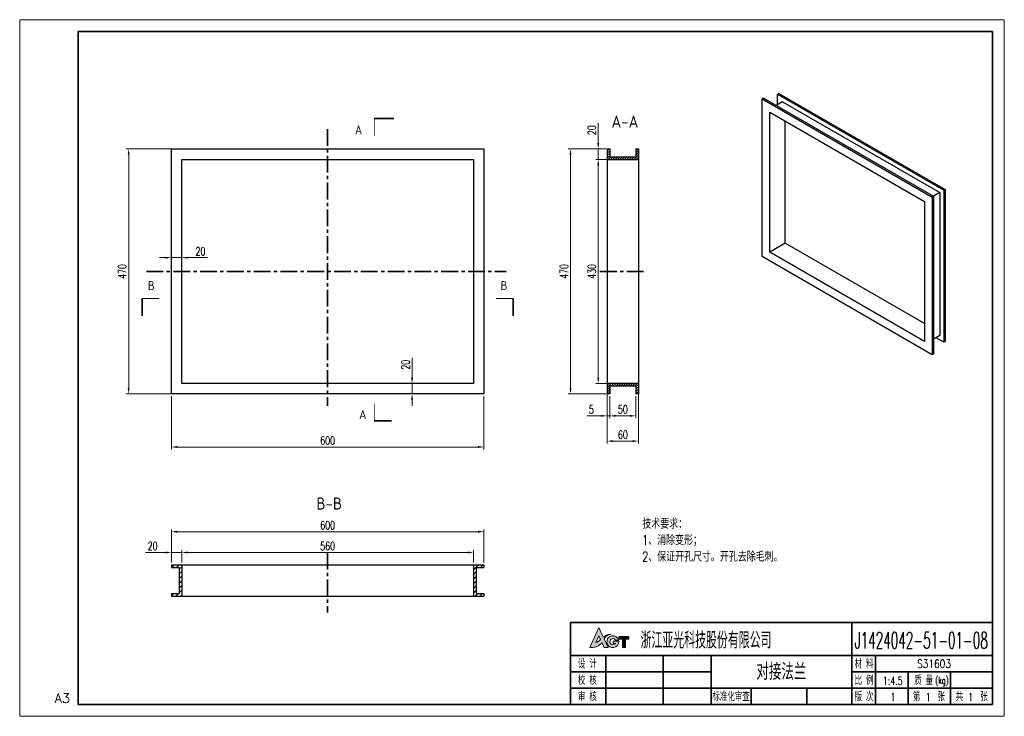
# Model space of a CAD drawing. Header units: millimetres. Extents: x 98 to 1988, y 146 to 1482.
import ezdxf
from ezdxf.enums import TextEntityAlignment as Align

# ---------------------------------------------------------------- set-up
doc = ezdxf.new("R2010")
doc.units = ezdxf.units.MM
doc.header["$LTSCALE"] = 1.35
doc.linetypes.add('CENTER', pattern=[50.8, 31.75, -6.35, 6.35, -6.35])
doc.linetypes.add('DASHED', pattern=[19.05, 12.7, -6.35])
doc.layers.add('10', color=7, linetype='Continuous')
for name, color, linetype, lineweight in [('3中心线层', 1, 'CENTER', 35), ('YGJ波浪线', 3, 'Continuous', 15), ('YGJ粗实线', 7, 'Continuous', 35), ('YGJ细实线', 3, 'Continuous', 15), ('YGJ细虚线', 2, 'DASHED', 15), ('文字层', 7, 'Continuous', 15)]:
    doc.layers.add(name, color=color, linetype=linetype, lineweight=lineweight)
doc.layers.add('YGJ不打印图层', color=250, linetype='Continuous', lineweight=35, plot=False)
doc.styles.add('HC_GBDIM', font='romans', dxfattribs={"width": 0.667, "bigfont": 'gbcbig'})
doc.styles.add('HC_TEXTSTYLE', font='isocp', dxfattribs={"width": 0.667, "bigfont": 'hzfs'})
doc.styles.add('标准', font='romans.shx', dxfattribs={"width": 0.7, "bigfont": 'hzdx.shx'})
doc.dimstyles.new('HC_GBDIM', dxfattribs={"dimtxt": 3.5, "dimasz": 2.5, "dimexe": 1, "dimexo": 1, "dimgap": 1, "dimtad": 1, "dimdec": 1, "dimzin": 0, "dimdsep": 46, "dimtxsty": '标准', "dimcen": 2.5, "dimclrd": 3, "dimclre": 3, "dimclrt": 2, "dimadec": 0, "dimazin": 0, "dimtfac": 0.714286, "dimtdec": 1, "dimtmove": 0, "dimatfit": 3, "dimfxl": 1, "dimtzin": 0, "dimlwd": -1, "dimlwe": -1, "dimarcsym": 0})

# ---------------------------------------------------------------- blocks, each defined once
blk = doc.blocks.new('*D364')
at = {"layer": 'YGJ细实线', "color": 3, "ltscale": 0.75}
for p, q in [((1223.7, 1234.2), (1150.6, 1234.2)), ((1155.1, 1223), (1155.1, 775.5)), ((1223.7, 764.2), (1150.6, 764.2))]:
    blk.add_line(p, q, dxfattribs=at)
at = {"layer": 'YGJ细实线', "color": 3}
for points in [[(1156.9, 1223), (1153.2, 1223), (1155.1, 1234.2)], [(1153.2, 775.5), (1156.9, 775.5), (1155.1, 764.2)]]:
    blk.add_solid(points, dxfattribs=at)
at = {"layer": 'YGJ细实线', "color": 2, "insert": (1142.7, 999.2), "char_height": 15.75, "attachment_point": 5, "rotation": 90, "style": '标准'}
blk.add_mtext('470', dxfattribs=at)
blk = doc.blocks.new('*D365')
at = {"layer": 'YGJ细实线', "color": 3, "ltscale": 0.75}
for p, q in [((1225.7, 759.7), (1225.7, 717.7)), ((1230.7, 759.7), (1230.7, 717.7)), ((1214.4, 722.2), (1186.8, 722.2)), ((1230.7, 722.2), (1225.7, 722.2)), ((1241.9, 722.2), (1253.2, 722.2))]:
    blk.add_line(p, q, dxfattribs=at)
at = {"layer": 'YGJ细实线', "color": 3}
for points in [[(1214.4, 720.3), (1214.4, 724), (1225.7, 722.2)], [(1241.9, 724), (1241.9, 720.3), (1230.7, 722.2)]]:
    blk.add_solid(points, dxfattribs=at)
at = {"layer": 'YGJ细实线', "color": 2, "insert": (1195, 734.5), "char_height": 15.8, "attachment_point": 5, "style": '标准'}
blk.add_mtext('5', dxfattribs=at)
blk = doc.blocks.new('*D366')
at = {"layer": 'YGJ细实线', "color": 3, "ltscale": 0.75}
for p, q in [((1280.7, 759.7), (1280.7, 717.7)), ((1230.7, 739.7), (1230.7, 717.7)), ((1241.9, 722.2), (1269.4, 722.2))]:
    blk.add_line(p, q, dxfattribs=at)
at = {"layer": 'YGJ细实线', "color": 3}
for points in [[(1241.9, 724), (1241.9, 720.3), (1230.7, 722.2)], [(1269.4, 720.3), (1269.4, 724), (1280.7, 722.2)]]:
    blk.add_solid(points, dxfattribs=at)
at = {"layer": 'YGJ细实线', "color": 2, "insert": (1255.7, 734.5), "char_height": 15.75, "attachment_point": 5, "style": '标准'}
blk.add_mtext('50', dxfattribs=at)
blk = doc.blocks.new('*D367')
at = {"layer": 'YGJ细实线', "color": 3, "ltscale": 0.75}
for p, q in [((388.9, 441), (388.9, 504.4)), ((400.2, 499.9), (977.7, 499.9)), ((988.9, 441), (988.9, 504.4))]:
    blk.add_line(p, q, dxfattribs=at)
at = {"layer": 'YGJ细实线', "color": 3}
for points in [[(400.2, 501.8), (400.2, 498), (388.9, 499.9)], [(977.7, 498), (977.7, 501.8), (988.9, 499.9)]]:
    blk.add_solid(points, dxfattribs=at)
at = {"layer": 'YGJ细实线', "color": 2, "insert": (688.9, 512.3), "char_height": 15.75, "attachment_point": 5, "style": '标准'}
blk.add_mtext('600', dxfattribs=at)
blk = doc.blocks.new('*D368')
at = {"layer": 'YGJ细实线', "color": 3, "ltscale": 0.75}
for p, q in [((392.5, 1234.2), (302.5, 1234.2)), ((307, 775.5), (307, 1223)), ((404.9, 764.2), (302.5, 764.2))]:
    blk.add_line(p, q, dxfattribs=at)
at = {"layer": 'YGJ细实线', "color": 3}
for points in [[(308.8, 1223), (305.1, 1223), (307, 1234.2)], [(305.1, 775.5), (308.8, 775.5), (307, 764.2)]]:
    blk.add_solid(points, dxfattribs=at)
at = {"layer": 'YGJ细实线', "color": 2, "insert": (294.6, 999.2), "char_height": 15.75, "attachment_point": 5, "rotation": 90, "style": '标准'}
blk.add_mtext('470', dxfattribs=at)
blk = doc.blocks.new('*D374')
at = {"layer": 'YGJ细实线', "color": 3, "ltscale": 0.75}
for p, q in [((388.9, 759.7), (388.9, 657.9)), ((988.9, 759.7), (988.9, 657.9)), ((400.2, 662.4), (977.7, 662.4))]:
    blk.add_line(p, q, dxfattribs=at)
at = {"layer": 'YGJ细实线', "color": 3}
for points in [[(400.2, 664.3), (400.2, 660.5), (388.9, 662.4)], [(977.7, 660.5), (977.7, 664.3), (988.9, 662.4)]]:
    blk.add_solid(points, dxfattribs=at)
at = {"layer": 'YGJ细实线', "color": 2, "insert": (688.9, 674.8), "char_height": 15.75, "attachment_point": 5, "style": '标准'}
blk.add_mtext('600{}{{\\H0.7x;}{}}', dxfattribs=at)
blk = doc.blocks.new('*D370')
at = {"layer": 'YGJ细实线', "color": 3, "ltscale": 0.75}
for p, q in [((377.7, 1025.7), (366.4, 1025.7)), ((388.9, 1003.7), (388.9, 1030.2)), ((388.9, 1025.7), (408.9, 1025.7)), ((408.9, 1030.2), (408.9, 1030.2)), ((420.2, 1025.7), (458.3, 1025.7))]:
    blk.add_line(p, q, dxfattribs=at)
at = {"layer": 'YGJ细实线', "color": 3}
for points in [[(377.7, 1023.8), (377.7, 1027.5), (388.9, 1025.7)], [(420.2, 1027.5), (420.2, 1023.8), (408.9, 1025.7)]]:
    blk.add_solid(points, dxfattribs=at)
at = {"layer": 'YGJ细实线', "color": 2, "insert": (444.8, 1038), "char_height": 15.75, "attachment_point": 5, "style": '标准'}
blk.add_mtext('20', dxfattribs=at)
blk = doc.blocks.new('*D371')
at = {"layer": 'YGJ细实线', "color": 3, "ltscale": 0.75}
for p, q in [((850.9, 795.5), (850.9, 833.6)), ((851.2, 784.2), (846.4, 784.2)), ((850.9, 764.2), (850.9, 784.2)), ((851.2, 764.2), (846.4, 764.2)), ((850.9, 753), (850.9, 741.7))]:
    blk.add_line(p, q, dxfattribs=at)
at = {"layer": 'YGJ细实线', "color": 3}
for points in [[(849, 795.5), (852.8, 795.5), (850.9, 784.2)], [(852.8, 753), (849, 753), (850.9, 764.2)]]:
    blk.add_solid(points, dxfattribs=at)
at = {"layer": 'YGJ细实线', "color": 2, "insert": (838.5, 820.2), "char_height": 15.75, "attachment_point": 5, "rotation": 90, "style": '标准'}
blk.add_mtext('20', dxfattribs=at)
blk = doc.blocks.new('*D372')
at = {"layer": 'YGJ细实线', "color": 3, "ltscale": 0.75}
for p, q in [((1208.3, 1245.5), (1208.3, 1283.6)), ((1221.2, 1234.2), (1203.8, 1234.2)), ((1208.3, 1214.2), (1208.3, 1234.2)), ((1227.3, 1214.2), (1203.8, 1214.2)), ((1208.3, 1203), (1208.3, 1191.7))]:
    blk.add_line(p, q, dxfattribs=at)
at = {"layer": 'YGJ细实线', "color": 3}
for points in [[(1206.5, 1245.5), (1210.2, 1245.5), (1208.3, 1234.2)], [(1210.2, 1203), (1206.5, 1203), (1208.3, 1214.2)]]:
    blk.add_solid(points, dxfattribs=at)
at = {"layer": 'YGJ细实线', "color": 2, "insert": (1196, 1270.2), "char_height": 15.75, "attachment_point": 5, "rotation": 90, "style": '标准'}
blk.add_mtext('20', dxfattribs=at)
blk = doc.blocks.new('*D373')
at = {"layer": 'YGJ细实线', "color": 3, "ltscale": 0.75}
for p, q in [((1233.3, 1214.2), (1203.8, 1214.2)), ((1208.3, 795.5), (1208.3, 1203)), ((1233.3, 784.2), (1203.8, 784.2))]:
    blk.add_line(p, q, dxfattribs=at)
at = {"layer": 'YGJ细实线', "color": 3}
for points in [[(1210.2, 1203), (1206.5, 1203), (1208.3, 1214.2)], [(1206.5, 795.5), (1210.2, 795.5), (1208.3, 784.2)]]:
    blk.add_solid(points, dxfattribs=at)
at = {"layer": 'YGJ细实线', "color": 2, "insert": (1196, 999.2), "char_height": 15.75, "attachment_point": 5, "rotation": 90, "style": '标准'}
blk.add_mtext('430', dxfattribs=at)
blk = doc.blocks.new('*D375')
at = {"layer": 'YGJ细实线', "color": 3, "ltscale": 0.75}
for p, q in [((408.9, 441), (408.9, 464.5)), ((420.2, 460), (957.7, 460)), ((968.9, 441), (968.9, 464.5))]:
    blk.add_line(p, q, dxfattribs=at)
at = {"layer": 'YGJ细实线', "color": 3}
for points in [[(420.2, 461.9), (420.2, 458.1), (408.9, 460)], [(957.7, 458.1), (957.7, 461.9), (968.9, 460)]]:
    blk.add_solid(points, dxfattribs=at)
at = {"layer": 'YGJ细实线', "color": 2, "insert": (688.9, 472.4), "char_height": 15.75, "attachment_point": 5, "style": '标准'}
blk.add_mtext('560', dxfattribs=at)
blk = doc.blocks.new('*D380')
at = {"layer": 'YGJ细实线', "color": 3, "ltscale": 0.75}
for p, q in [((1225.7, 766.4), (1225.7, 669.3)), ((1285.7, 769.7), (1285.7, 669.3)), ((1274.4, 673.8), (1236.9, 673.8))]:
    blk.add_line(p, q, dxfattribs=at)
at = {"layer": 'YGJ细实线', "color": 3}
for points in [[(1236.9, 675.6), (1236.9, 671.9), (1225.7, 673.8)], [(1274.4, 671.9), (1274.4, 675.6), (1285.7, 673.8)]]:
    blk.add_solid(points, dxfattribs=at)
at = {"layer": 'YGJ细实线', "color": 2, "insert": (1255.7, 686.1), "char_height": 15.75, "attachment_point": 5, "style": '标准'}
blk.add_mtext('60', dxfattribs=at)
blk = doc.blocks.new('*D381')
at = {"layer": 'YGJ细实线', "color": 3, "ltscale": 0.75}
for p, q in [((377.7, 460), (339.6, 460)), ((388.9, 454.9), (388.9, 464.5)), ((408.9, 460), (388.9, 460)), ((408.9, 447), (408.9, 464.5)), ((420.2, 460), (431.4, 460))]:
    blk.add_line(p, q, dxfattribs=at)
at = {"layer": 'YGJ细实线', "color": 3}
for points in [[(377.7, 458.1), (377.7, 461.9), (388.9, 460)], [(420.2, 461.9), (420.2, 458.1), (408.9, 460)]]:
    blk.add_solid(points, dxfattribs=at)
at = {"layer": 'YGJ细实线', "color": 2, "insert": (353, 472.4), "char_height": 15.75, "attachment_point": 5, "style": '标准'}
blk.add_mtext('20', dxfattribs=at)
blk = doc.blocks.new('*U385')
at = {"layer": 'YGJ粗实线'}
for p, q in [((0, 0), (0, 287)), ((390, 287), (0, 287)), ((390, 287), (390, 0)), ((0, 0), (390, 0))]:
    blk.add_line(p, q, dxfattribs=at)
at = {"layer": 'YGJ细实线'}
for p, q in [((-25, -5), (-25, 292)), ((395, 292), (-25, 292)), ((-25, 292), (-25, 287)), ((395, 292), (395, -5)), ((-25, -5), (-25, 0)), ((-25, -5), (395, -5)), ((-25, -5), (0, -5))]:
    blk.add_line(p, q, dxfattribs=at)
at = {"layer": 'YGJ细虚线', "style": 'HC_GBDIM'}
blk.add_text('A3', height=4, dxfattribs=at).set_placement((-6.82, 2.72), align=Align.MIDDLE)
blk = doc.blocks.new('图标')
at = {"layer": 'YGJ细实线', "true_color": 0x0194a4}
h = blk.add_hatch(color=134, dxfattribs=at)
h.dxf.hatch_style = 1
edge = h.paths.add_edge_path()
edge.add_line((3171, -778.12), (3171.97, -780.18))
edge.add_line((3171.97, -780.18), (3173.62, -780.18))
edge.add_line((3173.62, -780.18), (3171.94, -776.47))
edge.add_spline(control_points=[(3171.94, -776.47), (3172.04, -776.33), (3172.28, -776.01), (3172.66, -775.54), (3173.17, -775.17), (3173.69, -774.88), (3174.3, -774.67), (3174.74, -774.61), (3174.99, -774.57)], knot_values=[0, 0, 0, 0, 0.506127, 1.21303, 1.808166, 2.393737, 2.961146, 3.730688, 3.730688, 3.730688, 3.730688], degree=3, periodic=0)
edge.add_spline(control_points=[(3174.99, -774.57), (3174.82, -774.57), (3174.47, -774.56), (3173.96, -774.65), (3173.44, -774.78), (3172.96, -774.98), (3172.46, -775.19), (3172.01, -775.44), (3171.7, -775.62), (3171.54, -775.71)], knot_values=[0, 0, 0, 0, 0.51474, 1.050592, 1.532108, 2.126606, 2.609842, 3.144291, 3.68733, 3.68733, 3.68733, 3.68733], degree=3, periodic=0)
edge.add_line((3171.54, -775.71), (3169.66, -771.68))
edge.add_line((3169.66, -771.68), (3165.83, -780.24))
edge.add_spline(control_points=[(3165.83, -780.24), (3166.43, -780.23), (3167.33, -780.21), (3168.46, -779.89), (3169.27, -779.6), (3169.96, -779.12), (3170.58, -778.65), (3170.88, -778.27), (3171, -778.12)], knot_values=[0, 0, 0, 0, 1.794018, 2.686483, 3.50397, 4.356695, 5.212459, 5.80159, 5.80159, 5.80159, 5.80159], degree=3, periodic=0)
edge = h.paths.add_edge_path(flags=16)
edge.add_spline(control_points=[(3170.4, -776.84), (3170.28, -776.94), (3170.07, -777.1), (3169.76, -777.36), (3169.45, -777.56), (3169.12, -777.78), (3168.79, -777.93), (3168.56, -777.98), (3168.46, -778.01)], knot_values=[0, 0, 0, 0, 0.461656, 0.781514, 1.214544, 1.57739, 1.966104, 2.284035, 2.284035, 2.284035, 2.284035], degree=3, periodic=0)
edge.add_line((3168.46, -778.01), (3169.69, -775.27))
edge.add_line((3169.69, -775.27), (3170.4, -776.84))
h = blk.add_hatch(color=134, dxfattribs=at)
h.dxf.hatch_style = 1
h.paths.add_polyline_path([(3178.21, -777.51), (3175.84, -777.51), (3175.84, -778.49), (3176.72, -778.49, -3.223034), (3176.78, -777.02), (3178.12, -777.02, 2.021246), (3175.66, -780.24, 0.434957)])
h = blk.add_hatch(color=134, dxfattribs=at)
h.dxf.hatch_style = 1
h.paths.add_polyline_path([(3178.27, -776.35), (3178.27, -776.62), (3179.71, -776.62), (3179.71, -780.24), (3181.02, -780.24), (3181.02, -776.62), (3182.47, -776.62), (3182.47, -775.51), (3178.27, -775.51)])
at = {"layer": 'YGJ细实线', "color": 134, "true_color": 0x0194a4}
for p, q in [((3165.83, -780.24), (3169.66, -771.68)), ((3171.54, -775.71), (3169.66, -771.68)), ((3168.46, -778.01), (3169.69, -775.27)), ((3170.4, -776.84), (3169.69, -775.27)), ((3173.62, -780.18), (3171.94, -776.47)), ((3178.27, -775.51), (3182.47, -775.51)), ((3178.27, -775.51), (3178.27, -776.35)), ((3178.27, -775.51), (3178.27, -776.62)), ((3178.27, -776.62), (3179.71, -776.62)), ((3179.71, -776.62), (3179.71, -780.24)), ((3181.02, -776.62), (3182.47, -776.62)), ((3181.02, -776.62), (3181.02, -780.24)), ((3182.47, -775.51), (3182.47, -776.62)), ((3171.97, -780.18), (3171, -778.12)), ((3171.97, -780.18), (3173.62, -780.18)), ((3175.84, -778.49), (3175.84, -777.51)), ((3175.84, -777.51), (3178.21, -777.51)), ((3175.84, -778.49), (3176.72, -778.49)), ((3176.78, -777.02), (3178.12, -777.02)), ((3179.71, -780.24), (3181.02, -780.24))]:
    blk.add_line(p, q, dxfattribs=at)
for centre, radius, start, end in [((3175.66, -777.69), 2.55, 15.2946, 4.0279), ((3175.68, -777.72), 1.3, 32.4416, 323.4921)]:
    blk.add_arc(centre, radius, start, end, dxfattribs=at)
for points in [[(3168.46, -778.01), (3168.77, -777.92), (3169.12, -777.77), (3169.43, -777.57), (3169.79, -777.33), (3170.03, -777.13), (3170.4, -776.84)], [(3171.54, -775.71), (3172.01, -775.44), (3172.48, -775.19), (3172.92, -774.99), (3173.48, -774.78), (3173.95, -774.66), (3174.48, -774.58), (3174.99, -774.57)], [(3174.99, -774.57), (3174.23, -774.71), (3173.7, -774.9), (3173.18, -775.17), (3172.71, -775.53), (3172.24, -776.07), (3171.94, -776.47)], [(3171, -778.12), (3170.62, -778.57), (3169.96, -779.12), (3169.24, -779.58), (3168.48, -779.88), (3167.62, -780.11), (3165.83, -780.24)]]:
    blk.add_spline(points, degree=3, dxfattribs=at)
blk = doc.blocks.new('HC_BTL_BLK')
at = {"layer": 'YGJ不打印图层'}
for p, q in [((-140.5, 21), (-140.5, 0)), ((-79.27, 7), (-79.27, 0))]:
    blk.add_line(p, q, dxfattribs=at)
at = {"layer": 'YGJ粗实线'}
for p, q in [((-180, 35), (0, 35)), ((-180, 35), (-180, 0)), ((-60, 35), (-60, 0)), ((0, 0), (0, 35)), ((-180, 21), (-60, 21)), ((-165, 21), (-165, 0)), ((-120, 21), (-120, 0)), ((-60, 21), (0, 21)), ((-50, 7), (-50, 21)), ((-120, 14), (-180, 14)), ((0, 14), (-60, 14)), ((-36, 7), (-36, 14)), ((-18, 7), (-18, 14)), ((-120, 7), (-180, 7)), ((-60, 7), (-120, 7)), ((-103, 7), (-103, 0)), ((0, 7), (-60, 7)), ((-60, 7), (-60, 0)), ((-60, 7), (-60, 0)), ((-50, 0), (-50, 7)), ((-36, 0), (-36, 7)), ((-18, 0), (-18, 7)), ((-180, 0), (0, 0))]:
    blk.add_line(p, q, dxfattribs=at)
at = {"layer": 'YGJ细实线'}
blk.add_blockref('图标', (-3337.63, 804.53), dxfattribs=at)
at = {"layer": 'YGJ粗实线', "style": '标准', "width": 0.7}
for s, height, p in [('设 计', 3.5, (-176.89, 15.48)), ('材 料', 3.5, (-58.86, 15.48)), ('校 核', 3.5, (-176.89, 8.48)), ('比 例', 3.5, (-58.86, 8.48)), ('质 量', 3.5, (-33.44, 8.48)), ('(kg)', 3, (-24.46, 8.9)), ('审 核', 3.5, (-176.89, 1.48)), ('标准化审查', 3.5, (-119.53, 1.48)), ('版 次', 3.5, (-58.86, 1.48)), ('第    张', 3.5, (-33.99, 1.48)), ('共    张', 3.5, (-15.73, 1.48))]:
    blk.add_text(s, height=height, dxfattribs=at).set_placement(p)
at = {"layer": 'YGJ粗实线', "style": '标准'}
for tag, p, width in [('设计', (-163.61, 15.42), 0.7), ('设计日期', (-139.9, 15.53), 0.5), ('校核', (-163.62, 8.27), 0.7), ('校核日期', (-139.91, 8.15), 0.5), ('审核', (-163.9, 1.17), 0.7), ('审核日期', (-139.93, 1.47), 0.5), ('标准化', (-102.02, 1.32), 0.7), ('标准化日期', (-78.22, 1.4), 0.5)]:
    blk.add_attdef(tag, p, '', height=3.5, dxfattribs=dict(at, width=width))
at = {"layer": 'YGJ细虚线', "style": '标准', "width": 0.7}
blk.add_text('浙江亚光科技股份有限公司', height=7, dxfattribs=at).set_placement((-150.17, 23.91))
at = {"layer": 'YGJ细虚线', "style": '标准'}
blk.add_attdef('图样代号', text='', height=7, dxfattribs=at).set_placement((-58.84, 23.93), (-2.02, 23.93), align=Align.FIT)
blk.add_attdef('图样名称', text='', height=7, rotation=359.9203, dxfattribs=at).set_placement((-118.11, 10.54), (-62.08, 10.46), align=Align.FIT)
at = {"layer": 'YGJ细虚线', "color": 2, "style": '标准'}
blk.add_attdef('材料名称', text='', height=3.5, dxfattribs=at).set_placement((-48.51, 15.65), (-1.4, 15.65), align=Align.FIT)
at = {"layer": 'YGJ细虚线', "style": '标准', "width": 0.7}
for tag, p in [('比例', (-42.58, 8.34)), ('版本号', (-42.46, 1.45)), ('页码', (-27.44, 1.39)), ('页数', (-9.32, 1.39))]:
    blk.add_attdef(tag, text='', height=3.5, dxfattribs=at).set_placement(p, align=Align.CENTER)
at = {"layer": 'YGJ细虚线', "color": 2, "style": '标准', "width": 0.7}
blk.add_attdef('重量', text='', height=3.5, dxfattribs=at).set_placement((-9.41, 8.55), align=Align.CENTER)

msp = doc.modelspace()

# ---------------------------------------------------------------- hatches: boundary and pattern name
at = {"layer": '10', "linetype": 'Continuous', "lineweight": 18, "ltscale": 1.125}
h = msp.add_hatch(dxfattribs=at)
h.set_pattern_fill('ANSI31', color=256, style=0)
h.set_pattern_definition([(45, (-2701.5314, 661.7525), (-2.245064, 2.245064), [])])
h.paths.add_polyline_path([(1285.7, 1234.2), (1280.7, 1234.2), (1280.7, 1219.2), (1230.7, 1219.2), (1230.7, 1234.2), (1225.7, 1234.2), (1225.7, 1214.2), (1285.7, 1214.2)])
h = msp.add_hatch(dxfattribs=at)
h.set_pattern_fill('ANSI31', color=256, style=0)
h.set_pattern_definition([(45, (-2701.5314, 701.7525), (-2.245064, 2.245064), [])])
h.paths.add_polyline_path([(1280.7, 764.2), (1285.7, 764.2), (1285.7, 784.2), (1225.7, 784.2), (1225.7, 764.2), (1230.7, 764.2), (1230.7, 779.2), (1280.7, 779.2)])
at = {"layer": 'YGJ细实线', "ltscale": 0.75}
h = msp.add_hatch(dxfattribs=at)
h.set_pattern_fill('ANSI31', color=256, scale=2)
h.set_pattern_definition([(45, (-11.691, 30.148), (-4.490128, 4.490128), [])])
h.paths.add_polyline_path([(388.9, 436.5), (388.9, 431.5), (403.9, 431.5), (403.9, 381.5), (388.9, 381.5), (388.9, 376.5), (408.9, 376.5), (408.9, 436.5)])
h.paths.add_polyline_path([(988.9, 376.5), (988.9, 381.5), (973.9, 381.5), (973.9, 431.5), (988.9, 431.5), (988.9, 436.5), (968.9, 436.5), (968.9, 376.5)])

# ---------------------------------------------------------------- linework, layer by layer
at = {"color": 7, "linetype": 'Continuous', "lineweight": 25, "ltscale": 0.9}
for p, q in [((1525.2, 1332.1), (1522.7, 1330.6)), ((1522.7, 1027.7), (1522.7, 1330.6)), ((1562.3, 1324.9), (1549.9, 1317.8)), ((1554.9, 1340.6), (1552.4, 1339.2)), ((1552.4, 1319.2), (1552.4, 1339.2))]:
    msp.add_line(p, q, dxfattribs=at)
at = {"color": 7, "linetype": 'Continuous', "lineweight": 25}
for p, q in [((1522.7, 1330.6), (1849.4, 1142)), ((1525.2, 1332.1), (1851.9, 1143.5)), ((1552.4, 1339.2), (1871.7, 1154.9)), ((1554.9, 1340.6), (1874.1, 1156.3)), ((1562.3, 1324.9), (1864.2, 1150.6))]:
    msp.add_line(p, q, dxfattribs=at)
at = {"color": 7, "linetype": 'Continuous', "lineweight": 25, "ltscale": 1.5}
for p, q in [((1537.5, 1304.9), (1834.5, 1133.5)), ((1874.1, 1156.3), (1871.7, 1154.9)), ((1871.7, 1154.9), (1871.7, 863.4)), ((1874.1, 1156.3), (1874.1, 864.8)), ((1851.9, 1143.5), (1849.4, 1142)), ((1849.4, 1142), (1849.4, 839.1)), ((1864.2, 1150.6), (1851.9, 1143.5)), ((1851.9, 1143.5), (1851.9, 840.5)), ((1864.2, 1150.6), (1864.2, 876.3)), ((1834.5, 1133.5), (1834.5, 864.8)), ((1834.5, 899.1), (1567.2, 1053.4)), ((1849.4, 839.1), (1522.7, 1027.7)), ((1834.5, 864.8), (1537.5, 1036.3)), ((1864.2, 876.3), (1851.9, 869.1)), ((1871.7, 863.4), (1856.8, 872)), ((1874.1, 864.8), (1871.7, 863.4)), ((1851.9, 840.5), (1849.4, 839.1))]:
    msp.add_line(p, q, dxfattribs=at)
at = {"color": 7, "linetype": 'Continuous', "lineweight": 25, "ltscale": 1.35}
for p, q in [((1537.5, 1036.3), (1537.5, 1304.9)), ((1567.2, 1053.4), (1567.2, 1287.8))]:
    msp.add_line(p, q, dxfattribs=at)
at = {"color": 7, "linetype": 'Continuous', "lineweight": 25, "ltscale": 1.125}
for p, q in [((388.9, 1234.2), (988.9, 1234.2)), ((988.9, 1234.2), (988.9, 764.2)), ((1225.7, 1234.2), (1230.7, 1234.2)), ((1225.7, 1234.2), (1225.7, 1214.2)), ((1225.7, 1234.2), (1225.7, 784.2)), ((1230.7, 1234.2), (1230.7, 1219.2)), ((1280.7, 1234.2), (1285.7, 1234.2)), ((1280.7, 1234.2), (1280.7, 1219.2)), ((1285.7, 1234.2), (1285.7, 1214.2)), ((1285.7, 1234.2), (1285.7, 784.2)), ((408.9, 1214.2), (968.9, 1214.2)), ((968.9, 1214.2), (968.9, 784.2)), ((1225.7, 1214.2), (1285.7, 1214.2)), ((1230.7, 1219.2), (1280.7, 1219.2)), ((1567.2, 1053.4), (1537.5, 1036.3)), ((968.9, 784.2), (408.9, 784.2)), ((1285.7, 784.2), (1225.7, 784.2)), ((1225.7, 784.2), (1225.7, 764.2)), ((1280.7, 779.2), (1230.7, 779.2)), ((1230.7, 779.2), (1230.7, 764.2)), ((1280.7, 779.2), (1280.7, 764.2)), ((1285.7, 784.2), (1285.7, 764.2)), ((988.9, 764.2), (388.9, 764.2)), ((1230.7, 764.2), (1225.7, 764.2)), ((1285.7, 764.2), (1280.7, 764.2)), ((388.9, 436.5), (388.9, 431.5)), ((388.9, 436.5), (988.9, 436.5)), ((408.9, 436.5), (408.9, 376.5)), ((968.9, 436.5), (968.9, 376.5)), ((988.9, 436.5), (988.9, 431.5)), ((388.9, 431.5), (403.9, 431.5)), ((403.9, 431.5), (403.9, 381.5)), ((973.9, 431.5), (973.9, 381.5)), ((973.9, 431.5), (988.9, 431.5)), ((388.9, 381.5), (388.9, 376.5)), ((388.9, 381.5), (403.9, 381.5)), ((973.9, 381.5), (988.9, 381.5)), ((988.9, 381.5), (988.9, 376.5)), ((388.9, 376.5), (988.9, 376.5))]:
    msp.add_line(p, q, dxfattribs=at)
at = {"color": 7, "linetype": 'Continuous', "lineweight": 25, "ltscale": 2.045455}
for p, q in [((388.9, 764.2), (388.9, 1234.2)), ((408.9, 784.2), (408.9, 1214.2))]:
    msp.add_line(p, q, dxfattribs=at)
at = {"layer": '3中心线层', "ltscale": 0.75}
for p, q in [((688.9, 1272.5), (688.9, 741.6)), ((341.3, 999.2), (1031.5, 999.2)), ((1211.7, 999.2), (1301.5, 999.2)), ((688.9, 459.8), (688.9, 345))]:
    msp.add_line(p, q, dxfattribs=at)
at = {"layer": 'YGJ粗实线', "lineweight": 35, "ltscale": 0.75, "const_width": 1.5}
for points in [[(778.4, 1292.9), (778.4, 1259.9)], [(332.9, 947.4), (365.9, 947.4)], [(1044.9, 947.4), (1011.9, 947.4)], [(778.4, 712.4), (778.4, 745.4)]]:
    msp.add_lwpolyline(points, dxfattribs=at)

# ---------------------------------------------------------------- block references
at = {"layer": 'YGJ波浪线', "ltscale": 0.9, "xscale": 4.5, "yscale": 4.5, "zscale": 4.5}
msp.add_blockref('*U385', (210.3, 168.2), dxfattribs=at)
at = {"layer": 'YGJ波浪线', "ltscale": 0.9}
ref = msp.add_blockref('HC_BTL_BLK', (1965.3, 168.2), dxfattribs=dict(at, xscale=4.5, yscale=4.5, zscale=4.5))
ref.add_attrib('图样名称', '对接法兰', dxfattribs={"layer": 'YGJ细虚线', "height": 31.5, "rotation": 359.9203, "style": '标准', "width": 0.8}).set_placement((1559.9, 215.5), align=Align.CENTER)
ref.add_attrib('图样代号', 'J1424042-51-01-08', dxfattribs={"layer": 'YGJ细虚线', "height": 31.5, "style": '标准', "width": 0.485596}).set_placement((1700.5, 275.9), (1956.2, 275.9), align=Align.FIT)
ref.add_attrib('比例', '1:4.5', dxfattribs={"layer": 'YGJ细虚线', "height": 15.75, "style": '标准', "width": 0.7}).set_placement((1773.7, 205.8), align=Align.CENTER)
ref.add_attrib('页码', '1', dxfattribs={"layer": 'YGJ细虚线', "height": 15.8, "style": '标准', "width": 0.7}).set_placement((1841.8, 174.5), align=Align.CENTER)
ref.add_attrib('页数', '1', dxfattribs={"layer": 'YGJ细虚线', "height": 15.8, "style": '标准', "width": 0.7}).set_placement((1923.3, 174.5), align=Align.CENTER)
ref.add_attrib('版本号', '1', dxfattribs={"layer": 'YGJ细虚线', "height": 15.8, "style": '标准', "width": 0.7}).set_placement((1774.2, 174.8), align=Align.CENTER)
ref.add_attrib('材料名称', 'S31603', dxfattribs={"layer": 'YGJ细虚线', "color": 2, "height": 15.75, "style": '标准', "width": 0.8}).set_placement((1853, 238.7), align=Align.CENTER)

# ---------------------------------------------------------------- texts
at = {"layer": 'YGJ粗实线', "lineweight": 35, "style": 'HC_TEXTSTYLE'}
for s, p in [('A-A', (1259.6, 1286.7, 35.5)), ('B-B', (692, 554, 35.5))]:
    msp.add_text(s, height=23.1, dxfattribs=at).set_placement(p, align=Align.MIDDLE)
at = {"layer": 'YGJ粗实线', "lineweight": 35, "ltscale": 0.75, "style": 'HC_TEXTSTYLE'}
for s, p in [('A', (748.2, 1270.8)), ('B', (350.4, 972)), ('B', (1027.4, 972)), ('A', (756.3, 724.8))]:
    msp.add_text(s, height=17.3, dxfattribs=at).set_placement(p, align=Align.MIDDLE)
at = {"layer": '文字层', "ltscale": 0.825, "insert": (1292.9, 524.5), "char_height": 18.9, "width": 496.671, "attachment_point": 1, "style": '标准'}
msp.add_mtext('技术要求：\\P1、消除变形；\\P2、保证开孔尺寸。开孔去除毛刺。', dxfattribs=at)

# ---------------------------------------------------------------- dimensions: what is measured, and where the dimension line sits
at = {"layer": 'YGJ细实线', "ltscale": 0.75}
for base, p1, p2, picture, middle in [((1208.3, 1234.2), (1231.8, 1214.2), (1225.7, 1234.2), '*D372', (1196, 1270.2)), ((307, 1234.2), (409.4, 764.2), (397, 1234.2), '*D368', (294.6, 999.2)), ((1155.1, 764.2), (1228.2, 1234.2), (1228.2, 764.2), '*D364', (1142.7, 999.2)), ((1208.3, 1214.2), (1237.8, 784.2), (1237.8, 1214.2), '*D373', (1196, 999.2)), ((850.9, 784.2), (855.7, 764.2), (855.7, 784.2), '*D371', (838.5, 820.2))]:
    dim = msp.add_linear_dim(base=base, p1=p1, p2=p2, angle=90, dimstyle='HC_GBDIM', override={"dimscale": 4.5, "dimdec": 0, "dimtxsty": '标准'}, dxfattribs=at)
    dim.commit()
    dim.dimension.update_dxf_attribs({"geometry": picture, "text_midpoint": middle})
for base, p1, p2, picture, middle in [((408.9, 1025.7), (388.9, 999.2), (408.9, 1025.7), '*D370', (444.8, 1038)), ((1225.7, 722.2), (1230.7, 764.2), (1225.7, 764.2), '*D365', (1195, 734.5)), ((1225.7, 673.8), (1285.7, 774.2), (1225.7, 770.9), '*D380', (1255.7, 686.1)), ((988.9, 499.9), (388.9, 436.5), (988.9, 436.5), '*D367', (688.9, 512.3)), ((388.9, 460), (408.9, 442.5), (388.9, 450.4), '*D381', (353, 472.4)), ((968.9, 460), (408.9, 436.5), (968.9, 436.5), '*D375', (688.9, 472.4))]:
    dim = msp.add_linear_dim(base=base, p1=p1, p2=p2, dimstyle='HC_GBDIM', override={"dimscale": 4.5, "dimdec": 0, "dimtxsty": '标准'}, dxfattribs=at)
    dim.commit()
    dim.dimension.update_dxf_attribs({"geometry": picture, "text_midpoint": middle})
dim = msp.add_linear_dim(base=(988.9, 662.4), p1=(388.9, 764.2), p2=(988.9, 764.2), text='<>{}{{\\H0.7x;}{}}', dimstyle='HC_GBDIM', override={"dimscale": 4.5, "dimdec": 0}, dxfattribs=at)
dim.commit()
dim.dimension.update_dxf_attribs({"geometry": '*D374', "text_midpoint": (688.9, 674.8)})
dim = msp.add_linear_dim(base=(1280.7, 722.2), p1=(1230.7, 744.2), p2=(1280.7, 764.2), dimstyle='HC_GBDIM', override={"dimscale": 4.5, "dimdec": 0, "dimtxsty": '标准'}, dxfattribs=at)
dim.commit()
dim.dimension.update_dxf_attribs({"geometry": '*D366', "text_midpoint": (1255.7, 722.2), "dimtype": 160})

# ---------------------------------------------------------------- leaders
at = {"layer": 'YGJ粗实线', "lineweight": 35, "ltscale": 0.75}
for points in [[(815.7, 1292.9), (778.4, 1292.9)], [(332.9, 914.2), (332.9, 947.4)], [(1044.9, 914.2), (1044.9, 947.4)], [(811.6, 712.4), (778.4, 712.4)]]:
    msp.add_leader(points, dimstyle='HC_GBDIM', override={"dimscale": 2.2, "dimasz": 5, "dimclrd": 3}, dxfattribs=at)

doc.saveas('drawing.dxf')
